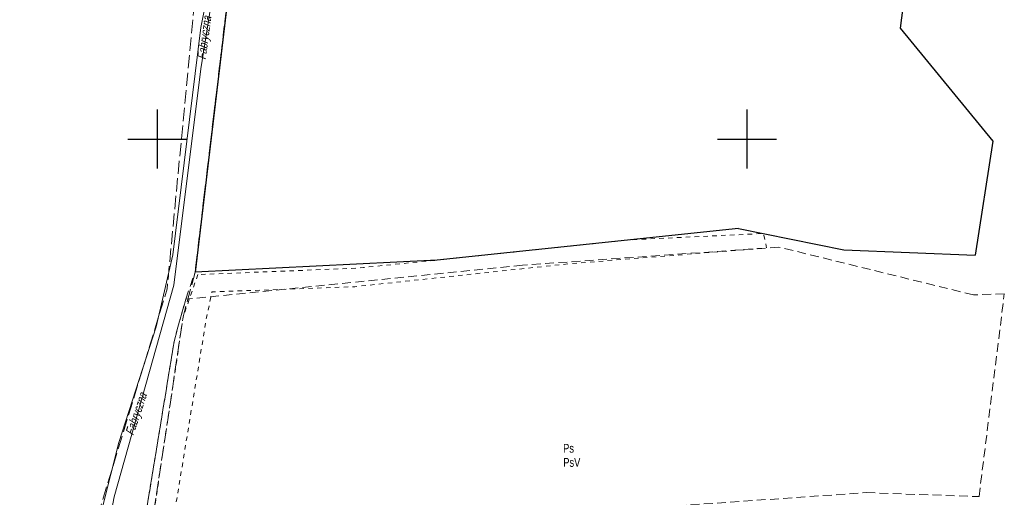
# Model space of a CAD drawing. Header units: metres. Extents: x 5548743 to 5556416, y 5707500 to 5714000.
# Tile 121 of 203: x 5553877 to 5554044, y 5711039 to 5711120. Entities that reach past the tile are written whole.
import ezdxf
from ezdxf.enums import TextEntityAlignment as Align

# ---------------------------------------------------------------- set-up
doc = ezdxf.new("R2010")
doc.units = ezdxf.units.M
doc.header["$MEASUREMENT"] = 0
for name, pattern in [('0.75_0.75', [1.5, 0.75, -0.75]), ('1.5_0.75', [2.25, 1.5, -0.75]), ('2.25_0.75', [3, 2.25, -0.75]), ('219-1000', [0])]:
    doc.linetypes.add(name, pattern=pattern)
doc.layers.get('0').update_dxf_attribs({"color": 2, "linetype": 'CONTINUOUS', "lineweight": 5})
for name, color, linetype in [('209-oznaczenie konturu klasyfikacyjnego', 7, 'CONTINUOUS'), ('210-oznaczenie konturu użytku gruntowego', 7, 'CONTINUOUS'), ('217-kontur klasyfikacyjny', 7, 'CONTINUOUS'), ('218-kontur użytku gruntowego', 7, 'CONTINUOUS'), ('219-działka ewidencyjna', 7, 'CONTINUOUS'), ('994-Nazwa ulicy', 7, 'CONTINUOUS'), ('jezdnia', 7, 'CONTINUOUS'), ('przewód telekomunikacyjny podziemny', 7, 'CONTINUOUS'), ('rów melioracyjny (poligon)', 7, 'CONTINUOUS'), ('Wstawianie ramki sekcyjnej z opisem', 7, 'CONTINUOUS')]:
    doc.layers.add(name, color=color, linetype=linetype)
doc.styles.get("Standard").update_dxf_attribs({"font": 'Working1250', "width": 0.75})

# ---------------------------------------------------------------- blocks, each defined once
blk = doc.blocks.new('RAMKA1000K')
at = {"color": 0}
for p, q in [((300, 95), (300, 105)), ((400, 95), (400, 105)), ((295, 100), (305, 100)), ((395, 100), (405, 100))]:
    blk.add_line(p, q, dxfattribs=at)

msp = doc.modelspace()

# ---------------------------------------------------------------- linework, layer by layer
at = {"layer": '217-kontur klasyfikacyjny', "color": 3, "linetype": '1.5_0.75', "lineweight": 18, "flags": 128}
for points in [[(5553906.39, 5711077.42), (5553912.49, 5711128.79)], [(5554005.4, 5711081.66), (5553961.92, 5711078.59)], [(5554038.39, 5711073.55), (5554005.4, 5711081.66)], [(5553961.92, 5711078.59), (5553904.8, 5711072.82)], [(5553904.8, 5711072.82), (5553906.39, 5711077.42)], [(5554043.63, 5711073.75), (5554038.39, 5711073.55)], [(5554039.34, 5711039.32), (5554043.63, 5711073.75)], [(5553904.8, 5711072.82), (5553902.87, 5711065.89)], [(5553902.87, 5711065.89), (5553904.8, 5711072.82)], [(5553902.87, 5711065.89), (5553895.88, 5711023.25)], [(5553895.88, 5711023.25), (5553902.87, 5711065.89)], [(5553981.45, 5711037.28), (5554020.21, 5711039.99)], [(5554020.21, 5711039.99), (5554039.34, 5711039.32)]]:
    msp.add_lwpolyline(points, dxfattribs=at)
at = {"layer": '218-kontur użytku gruntowego', "color": 70, "linetype": '1.5_0.75', "lineweight": 18, "flags": 128}
for points in [[(5553906.39, 5711077.42), (5553912.49, 5711128.79)], [(5554005.4, 5711081.66), (5553961.92, 5711078.59)], [(5554038.39, 5711073.55), (5554005.4, 5711081.66)], [(5553961.92, 5711078.59), (5553904.8, 5711072.82)], [(5553904.8, 5711072.82), (5553906.39, 5711077.42)], [(5554043.63, 5711073.75), (5554038.39, 5711073.55)], [(5554039.34, 5711039.32), (5554043.63, 5711073.75)], [(5553904.8, 5711072.82), (5553902.87, 5711065.89)], [(5553902.87, 5711065.89), (5553904.8, 5711072.82)], [(5553902.87, 5711065.89), (5553895.88, 5711023.25)], [(5553895.88, 5711023.25), (5553902.87, 5711065.89)], [(5553981.45, 5711037.28), (5554020.21, 5711039.99)], [(5554020.21, 5711039.99), (5554039.34, 5711039.32)]]:
    msp.add_lwpolyline(points, dxfattribs=at)
at = {"layer": '219-działka ewidencyjna', "color": 94, "linetype": '219-1000', "lineweight": 30, "flags": 128}
for points in [[(5554027.76, 5711132.87), (5554025.98, 5711118.83)], [(5553912.49, 5711128.79), (5553906.39, 5711077.42)], [(5554025.98, 5711118.83), (5554041.67, 5711099.63)], [(5554041.67, 5711099.63), (5554038.66, 5711080.31)], [(5553998.54, 5711084.82), (5553947.44, 5711079.45)], [(5553998.54, 5711084.82), (5554016.39, 5711081.21)], [(5554016.39, 5711081.21), (5554038.66, 5711080.31)], [(5553947.44, 5711079.45), (5553906.39, 5711077.42)]]:
    msp.add_lwpolyline(points, dxfattribs=at)
at = {"layer": 'jezdnia', "color": 252, "linetype": '2.25_0.75', "lineweight": 18, "flags": 128}
msp.add_lwpolyline([(5553891.72, 5710994.27), (5553893.99, 5711009.39), (5553894.41, 5711014.66), (5553894.55, 5711018), (5553894.76, 5711020.67), (5553897.02, 5711020.84), (5553904.36, 5711069.81), (5553906.39, 5711077.42), (5553912.49, 5711128.79), (5553911.86, 5711129.01), (5553907.96, 5711129.43), (5553906.83, 5711129.47), (5553905.99, 5711120.27), (5553901.64, 5711074.56), (5553888.64, 5711032.01), (5553883.96, 5711003.57), (5553884.07, 5711002.22)], close=True, dxfattribs=at)
at = {"layer": 'przewód telekomunikacyjny podziemny', "color": 30, "linetype": 'Continuous', "lineweight": 18, "flags": 128}
for points in [[(5553857.2, 5711382.77), (5553865.68, 5711342.74), (5553874.82, 5711298.78), (5553879.98, 5711274.74), (5553887.38, 5711238.18), (5553888.66, 5711232.31), (5553891.11, 5711224.51), (5553894.29, 5711219.09), (5553904.38, 5711207.35), (5553907.97, 5711202.33), (5553914.46, 5711188.78), (5553915.4, 5711185.36), (5553915.5, 5711179.86), (5553914.24, 5711168.78), (5553911.94, 5711154.97), (5553910.13, 5711132.73), (5553907.33, 5711118.94), (5553902.63, 5711080.36), (5553899.77, 5711068.12), (5553893.44, 5711048.5), (5553889.34, 5711032.16), (5553886.83, 5711019.12), (5553884.2, 5711007.46), (5553882.7, 5711003.66)], [(5553881.67, 5710999.42), (5553886.73, 5711012.24), (5553889.13, 5711020.76), (5553892.68, 5711039.28), (5553902.79, 5711075.21), (5553907.33, 5711111.92), (5553909.87, 5711127.6), (5553912.2, 5711144.03), (5553914.66, 5711167.26), (5553917.77, 5711186.95), (5553916.15, 5711193.09), (5553898.66, 5711214.75), (5553893.38, 5711222.88), (5553890.94, 5711229.05), (5553888.95, 5711236.49), (5553876.88, 5711297.29), (5553863.69, 5711353.69), (5553858.83, 5711376.79)]]:
    msp.add_lwpolyline(points, dxfattribs=at)
at = {"layer": 'rów melioracyjny (poligon)', "color": 252, "linetype": '0.75_0.75', "lineweight": 18, "flags": 128}
msp.add_lwpolyline([(5553906.86, 5711076.99), (5553904.36, 5711069.81), (5553897.02, 5711020.84), (5553900.36, 5711021.12), (5553908.32, 5711069.7), (5553909.25, 5711074.05), (5553933.45, 5711074.94), (5553970, 5711078.85), (5554003.31, 5711081.51), (5554002.81, 5711083.96), (5553980.13, 5711082.89), (5553947.44, 5711079.45), (5553934.94, 5711078.19), (5553933.92, 5711078.09)], close=True, dxfattribs=at)

# ---------------------------------------------------------------- block references
at = {"layer": 'Wstawianie ramki sekcyjnej z opisem', "color": 8, "linetype": 'Continuous', "lineweight": 5}
msp.add_blockref('RAMKA1000K', (5553600, 5711000), dxfattribs=at)
msp.add_blockref('RAMKA1000K', (5553600, 5711000), dxfattribs=at)
msp.add_blockref('RAMKA1000K', (5553600, 5711000), dxfattribs=at)
msp.add_blockref('RAMKA1000K', (5553600, 5711000), dxfattribs=at)

# ---------------------------------------------------------------- texts
at = {"layer": '209-oznaczenie konturu klasyfikacyjnego', "color": 70, "linetype": 'Continuous', "lineweight": 18, "width": 0.79}
msp.add_text('PsV', height=1.5, dxfattribs=at).set_placement((5553968.82, 5711045.87), align=Align.TOP_LEFT)
at = {"layer": '210-oznaczenie konturu użytku gruntowego', "color": 70, "linetype": 'Continuous', "lineweight": 18, "width": 0.79}
msp.add_text('Ps', height=1.5, dxfattribs=at).set_placement((5553968.8, 5711046.77))
at = {"layer": '994-Nazwa ulicy', "color": 252, "linetype": 'Continuous', "lineweight": 18, "oblique": 15, "width": 0.79}
for rotation, p in [(82.517, (5553907.44, 5711113.48)), (71.545, (5553895.2, 5711049.81))]:
    msp.add_text('Fabryczna', height=1.5, rotation=rotation, dxfattribs=at).set_placement(p, align=Align.MIDDLE_LEFT)

doc.saveas('drawing.dxf')
